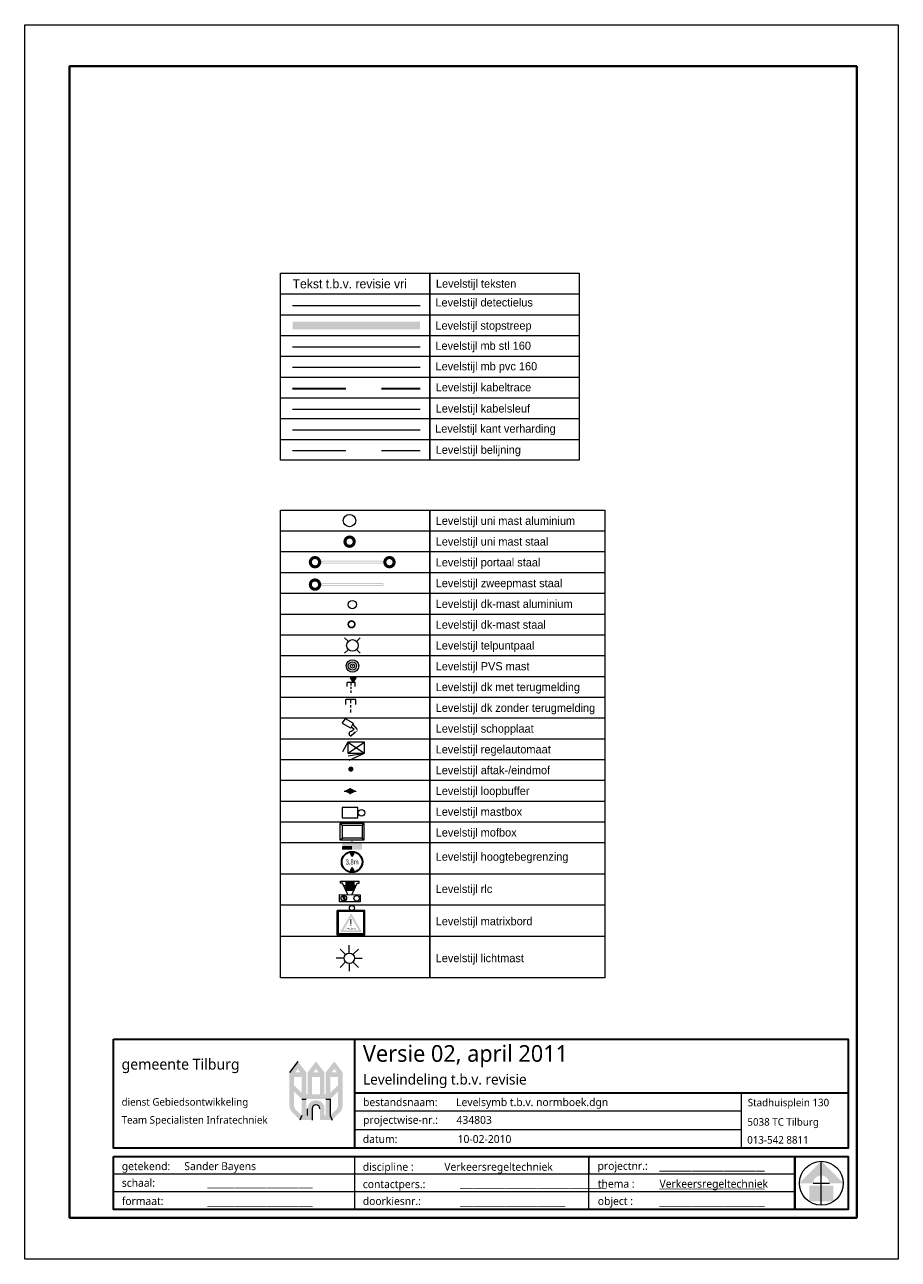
# Model space of a CAD drawing. Header units: metres. Extents: x 133869.4 to 133911.4, y 396603.2 to 396662.6.
import ezdxf
from ezdxf.enums import TextEntityAlignment as Align

# ---------------------------------------------------------------- set-up
doc = ezdxf.new("R2010")
doc.units = ezdxf.units.M
doc.header["$MEASUREMENT"] = 0
doc.linetypes.add('DGN Style 2', pattern=[4.26927, 2.561562, -1.707708])
doc.linetypes.add('DGN Style 7', pattern=[8.538541, 3.842343, -1.707708, 1.280781, -1.707708])
for name, color, linetype, lineweight in [('Ak-nrdp-noordpijl', 7, 'Continuous', 0), ('Ak-rand-kaderrand', 7, 'Continuous', 0), ('Ak-stpl-tekeninghoofd', 7, 'Continuous', 0), ('gg-knt-kant verharding', 7, 'Continuous', 0), ('gt-symb-lichtmast', 7, 'Continuous', 0), ('IT-ANNO-LEGENDAS-VKRI', 7, 'Continuous', 0), ('IT-ANNO-lokatie mast-pvs', 30, 'Continuous', 0), ('IT-ANNO-TEXTEN-VKRI', 7, 'Continuous', 0), ('IT-APPL-ARMATUREN-LAAG-VKRI', 1, 'Continuous', 0), ('IT-APPL-ARMATUREN-SNELHEID-GATSO', 7, 'Continuous', 0), ('IT-APPL-KASTEN-REGELAUTOMAAT-VKRI', 7, 'Continuous', 0), ('IT-APPL-MASTEN-DRUKKNOPMAST-STAAL-VKRI', 1, 'Continuous', 0), ('IT-APPL-TELDETECTIEMASTEN-VKRI', 1, 'Continuous', 0), ('IT-BUIS-MANTELBUIS-160-PVC-VKRI', 253, 'Continuous', 0), ('IT-BUIS-MANTELBUIS-160-STAAL-VKRI', 253, 'Continuous', 0), ('IT-DET-DETECTIE-LUS IN ASFALT-VKRI', 5, 'Continuous', 0), ('IT-KABL-KABLSLEUF-VKRI', 7, 'Continuous', 0), ('IT-KABL-MOFFEN-VKRI', 3, 'Continuous', 0), ('IT-KABL-MOFFEN_LOOPBUFFERS-VKRI', 30, 'Continuous', 0), ('IT-KABL-TRACE-VKRI', 7, 'DGN Style 2', 30), ('IT-MARK-BELIJNINGEN-VKRI', 30, 'DGN Style 2', 0), ('IT-MARK-STOPSTREPEN-VKRI', 30, 'Continuous', 0), ('Level 39', 7, 'Continuous', 0)]:
    doc.layers.add(name, color=color, linetype=linetype, lineweight=lineweight)
doc.styles.add('1.25mm', font='txt', dxfattribs={"height": 0.00125})
doc.styles.add('Lucida Overig', font='txt', dxfattribs={"height": 25})
doc.styles.add('Lucida Subtekst Logo', font='txt', dxfattribs={"height": 0.9})
doc.styles.add('Lucida Subtitel', font='txt', dxfattribs={"height": 2})
doc.styles.add('Lucida Tekst Logo', font='txt', dxfattribs={"height": 1.3})
doc.styles.add('Style-FANCY', font='FANCY.shx')
doc.styles.add('Style-Lucida Til Sans VL', font='txt')

# ---------------------------------------------------------------- blocks, each defined once
blk = doc.blocks.new('IT-VRI-LOOP')
at = {"layer": 'IT-KABL-MOFFEN_LOOPBUFFERS-VKRI', "color": 30}
for p, q in [((-0.293, 0), (0.293, 0)), ((0, 0.146), (0, -0.147))]:
    blk.add_line(p, q, dxfattribs=at)
at = {"layer": 'IT-KABL-MOFFEN_LOOPBUFFERS-VKRI', "color": 30, "extrusion": (0, 0, -1)}
blk.add_solid([(-0.293, 0), (0, -0.147), (0, 0.146), (0.293, 0)], dxfattribs=at)
blk = doc.blocks.new('IT-VRI-MOFBOX01')
at = {"layer": 'IT-KABL-MOFFEN-VKRI', "color": 1, "linetype": 'Continuous', "lineweight": 0}
for p, q in [((-0.64, 0.96), (-0.78, 1.17)), ((0.62, 0.96), (0.78, 1.17)), ((-0.78, -1.17), (-0.64, -0.93)), ((0.78, -1.17), (0.62, -0.93))]:
    blk.add_line(p, q, dxfattribs=at)
at = {"layer": 'IT-KABL-MOFFEN-VKRI', "color": 1, "linetype": 'Continuous', "lineweight": 0, "flags": 128}
for points in [[(-0.78, -1.17), (0.78, -1.17), (0.78, 1.17), (-0.78, 1.17)], [(0.62, -0.93), (-0.64, -0.93), (-0.64, 0.96), (0.62, 0.96)]]:
    blk.add_lwpolyline(points, close=True, dxfattribs=at)
blk = doc.blocks.new('IT-VRI-MOF')
at = {"layer": 'IT-KABL-MOFFEN_LOOPBUFFERS-VKRI'}
h = blk.add_hatch(color=3, dxfattribs=at)
edge = h.paths.add_edge_path()
edge.add_arc((0, 0), 0.125, 90, 450)
blk = doc.blocks.new('IT-VRI-MASTBX')
at = {"layer": 'IT-APPL-ARMATUREN-LAAG-VKRI', "color": 1, "flags": 128}
blk.add_lwpolyline([(-0.51, -1.85), (0.49, -1.85), (0.49, -0.35), (-0.51, -0.35)], close=True, dxfattribs=at)
at = {"layer": 'IT-APPL-ARMATUREN-LAAG-VKRI', "color": 1}
blk.add_circle((0, 0), 0.324, dxfattribs=at)
blk = doc.blocks.new('IT-VRI-MAST-STAAL')
at = {"layer": 'IT-BUIS-MANTELBUIS-160-STAAL-VKRI', "linetype": 'Continuous', "lineweight": 0}
h = blk.add_hatch(color=1, dxfattribs=at)
edge = h.paths.add_edge_path()
edge.add_arc((0, 0), 0.3, 0, 360)
edge = h.paths.add_edge_path(flags=16)
edge.add_arc((0, 0), 0.15, 0, 360)
blk = doc.blocks.new('IT-VRI-PORT-STAAL')
at = {"layer": 'IT-BUIS-MANTELBUIS-160-STAAL-VKRI', "linetype": 'Continuous', "lineweight": 0}
h = blk.add_hatch(color=1, dxfattribs=at)
edge = h.paths.add_edge_path()
edge.add_arc((0, 0), 0.3, 0, 360)
edge = h.paths.add_edge_path(flags=16)
edge.add_arc((0, 0), 0.15, 0, 360)
h = blk.add_hatch(color=1, dxfattribs=at)
h.paths.add_polyline_path([(0.291, -0.075), (0.291, 0.075), (3.291, 0.075), (3.291, -0.075)])
h.paths.add_polyline_path([(0.341, -0.025), (0.341, 0.025), (3.241, 0.025), (3.241, -0.025)], flags=16)
h = blk.add_hatch(color=1, dxfattribs=at)
edge = h.paths.add_edge_path()
edge.add_arc((3.581, 0), 0.3, 180, 540)
edge = h.paths.add_edge_path(flags=16)
edge.add_arc((3.581, 0), 0.15, 180, 540)
blk = doc.blocks.new('IT-VRI-ZMAST-STAAL')
at = {"layer": 'IT-BUIS-MANTELBUIS-160-STAAL-VKRI', "linetype": 'Continuous', "lineweight": 0}
h = blk.add_hatch(color=1, dxfattribs=at)
edge = h.paths.add_edge_path()
edge.add_arc((0, 0), 0.3, 0, 360)
edge = h.paths.add_edge_path(flags=16)
edge.add_arc((0, 0), 0.15, 0, 360)
h = blk.add_hatch(color=1, dxfattribs=at)
h.paths.add_polyline_path([(0.291, -0.075), (0.291, 0.075), (3.291, 0.075), (3.291, -0.075)])
h.paths.add_polyline_path([(0.341, -0.025), (0.341, 0.025), (3.241, 0.025), (3.241, -0.025)], flags=16)
blk = doc.blocks.new('IT-VRI-DK')
at = {"layer": 'IT-APPL-ARMATUREN-LAAG-VKRI', "color": 1, "linetype": 'Continuous', "lineweight": 0}
for p, q in [((-0.304, 0.487), (-0.304, 0.793)), ((0.304, 0.793), (-0.304, 0.793)), ((0, 0.572), (0, 0.793)), ((0.304, 0.489), (0.304, 0.793)), ((0, 0.302), (0, 0.452)), ((0, 0), (0, 0.182))]:
    blk.add_line(p, q, dxfattribs=at)
blk = doc.blocks.new('IT-VRI-DK-SCH')
at = {"layer": 'IT-BUIS-MANTELBUIS-160-STAAL-VKRI', "linetype": 'Continuous', "lineweight": 0}
for points in [[(1.796, 0.213), (1.441, -0.098, 0.207757), (1.482, -0.096), (1.813, 0.194), (1.796, 0.213), (1.829, 0.172)], [(1.796, 0.213), (1.829, 0.172), (2.011, 0.317, 0.361815), (2.021, 0.364), (1.986, 0.429), (2.012, 0.38)]]:
    blk.add_hatch(color=1, dxfattribs=at).paths.add_polyline_path(points)
at = {"layer": 'IT-BUIS-MANTELBUIS-160-STAAL-VKRI', "color": 1, "linetype": 'Continuous', "lineweight": 0}
for p, q in [((0.773, 0.933), (1.046, 1.28)), ((1.341, 0.116), (1.343, 0.044)), ((1.796, 0.213), (1.812, 0.194))]:
    blk.add_line(p, q, dxfattribs=at)
at = {"layer": 'IT-BUIS-MANTELBUIS-160-STAAL-VKRI', "color": 1, "linetype": 'Continuous', "lineweight": 0, "flags": 128}
for points in [[(1.648, 0.945), (1.046, 1.28)], [(0.773, 0.933), (1.437, 0.565)], [(1.488, 0.579), (1.663, 0.894)], [(1.69, 0.48), (1.506, 0.611)], [(1.556, 0.308), (1.689, 0.425)], [(1.63, 0.835), (1.986, 0.429)], [(1.412, -0.073), (1.371, -0.026)]]:
    blk.add_lwpolyline(points, dxfattribs=at)
blk.add_lwpolyline([(1.441, -0.098), (1.796, 0.213), (1.813, 0.194), (1.482, -0.096, -0.207757)], format="xyb", close=True, dxfattribs=at)
at = {"layer": 'IT-BUIS-MANTELBUIS-160-STAAL-VKRI', "color": 1, "linetype": 'Continuous', "lineweight": 0, "extrusion": (0, 0, -1)}
for centre, radius, start, end in [((-1.51, 0.112), 0.169, 0.42938, 84.16675), ((-1.456, 0.048), 0.113, 318.77598, 357.88901), ((-1.63, 0.912), 0.0375, 119.05224, 209.05224), ((-1.664, 0.453), 0.0375, 133.46241, 228.77598), ((-1.467, -0.04), 0.0644, 294.22013, 328.35093)]:
    blk.add_arc(centre, radius, start, end, dxfattribs=at)
at = {"layer": 'IT-BUIS-MANTELBUIS-160-STAAL-VKRI', "color": 1, "linetype": 'Continuous', "lineweight": 0}
for centre, radius, start, end in [((1.455, 0.597), 0.0375, 240.94776, 330.94776), ((1.482, 0.393), 0.113, 275.83325, 311.22402)]:
    blk.add_arc(centre, radius, start, end, dxfattribs=at)
blk = doc.blocks.new('IT-VRI-DKMAST-ALU')
at = {"layer": 'IT-BUIS-MANTELBUIS-160-STAAL-VKRI', "color": 1, "linetype": 'Continuous', "lineweight": 0}
blk.add_circle((0.008, -0.003), 0.2, dxfattribs=at)
blk = doc.blocks.new('IT-VRI-DKMAST-STAAL')
at = {"layer": 'IT-APPL-MASTEN-DRUKKNOPMAST-STAAL-VKRI', "linetype": 'Continuous', "lineweight": 0}
h = blk.add_hatch(color=1, dxfattribs=at)
edge = h.paths.add_edge_path()
edge.add_arc((0, 0), 0.2, 180, 540)
edge = h.paths.add_edge_path(flags=16)
edge.add_arc((0, 0), 0.12, 180, 540)
blk = doc.blocks.new('IT-VRI-DKT')
at = {"layer": 'IT-APPL-ARMATUREN-LAAG-VKRI', "color": 1, "linetype": 'Continuous', "lineweight": 0}
for p, q in [((0.297, 0.887), (-0.063, 0.887)), ((-0.247, 0.372), (-0.247, 0.618)), ((0.239, 0.617), (-0.247, 0.618)), ((-0.005, 0.44), (-0.005, 0.617)), ((-0.004, 0.224), (-0.004, 0.344)), ((-0.004, -0.017), (-0.004, 0.128)), ((0.239, 0.374), (0.239, 0.617))]:
    blk.add_line(p, q, dxfattribs=at)
at = {"layer": 'IT-APPL-ARMATUREN-LAAG-VKRI', "color": 1, "linetype": 'Continuous', "lineweight": 0, "flags": 128}
blk.add_lwpolyline([(-0.063, 0.887), (0.117, 0.617), (0.297, 0.887)], dxfattribs=at)
at = {"layer": 'IT-APPL-ARMATUREN-LAAG-VKRI', "color": 1, "linetype": 'DGN Style 7', "lineweight": 30, "extrusion": (0, 0, -1)}
blk.add_solid([(-0.297, 0.887), (0.063, 0.887), (-0.117, 0.617)], dxfattribs=at)
blk = doc.blocks.new('meetpaal')
at = {"layer": 'IT-APPL-TELDETECTIEMASTEN-VKRI', "linetype": 'Continuous', "lineweight": 0}
for p, q in [((-0.198, 0.199), (-0.375, 0.376)), ((0.199, 0.199), (0.375, 0.376)), ((-0.198, -0.199), (-0.375, -0.374)), ((0.199, -0.199), (0.375, -0.374))]:
    blk.add_line(p, q, dxfattribs=at)
blk.add_circle((0, 0), 0.281, dxfattribs=at)
blk = doc.blocks.new('IT-GATSO-SNELHEID LUS')
at = {"layer": 'IT-APPL-ARMATUREN-SNELHEID-GATSO', "linetype": 'Continuous', "lineweight": 0}
h = blk.add_hatch(color=1, dxfattribs=at)
edge = h.paths.add_edge_path()
edge.add_arc((-0.54, -0.64), 0.0328, 204.4687, 564.4687)
at = {"layer": 'IT-APPL-ARMATUREN-SNELHEID-GATSO', "color": 1, "linetype": 'Continuous', "lineweight": 0}
for p, q in [((-1.99, -0.89), (-1.99, 0.89)), ((-0.7, 0.2), (-1.8, 0.7)), ((-1.57, -0.6), (-1.57, 0.6)), ((-0.7, -0.2), (-1.8, -0.7))]:
    blk.add_line(p, q, dxfattribs=at)
at = {"layer": 'IT-APPL-ARMATUREN-SNELHEID-GATSO', "color": 1, "linetype": 'Continuous', "lineweight": 0, "flags": 128}
for points in [[(-1.8, 0.7), (-1.8, 0.89), (-1.99, 0.89)], [(-1.8, -0.7), (-1.8, -0.89), (-1.99, -0.89)]]:
    blk.add_lwpolyline(points, dxfattribs=at)
blk.add_lwpolyline([(0, -1), (-0.7, -1), (-0.7, 1), (0, 1)], close=True, dxfattribs=at)
blk.add_lwpolyline([(-0.19, -0.53), (-0.51, -0.68), (-0.51, -0.68, -0.416689), (-0.58, -0.66), (-0.58, -0.66), (-0.58, -0.65), (-0.58, -0.65, -0.419982), (-0.56, -0.59), (-0.56, -0.59), (-0.23, -0.44), (-0.23, -0.44, -0.404744), (-0.16, -0.46), (-0.16, -0.46), (-0.16, -0.47), (-0.16, -0.47, -0.413968), (-0.19, -0.53)], format="xyb", dxfattribs=at)
at = {"layer": 'IT-APPL-ARMATUREN-SNELHEID-GATSO', "color": 1, "linetype": 'Continuous', "lineweight": 0}
for centre in [(-0.36, 0.66), (-0.36, -0.57)]:
    blk.add_circle(centre, 0.267, dxfattribs=at)
at = {"layer": 'IT-APPL-ARMATUREN-SNELHEID-GATSO', "color": 1, "linetype": 'Continuous', "lineweight": 0, "extrusion": (0, 0, -1)}
blk.add_solid([(1.99, 0.45), (1.06, 0.45), (1.99, -0.45), (1.06, -0.45)], dxfattribs=at)
blk = doc.blocks.new('IT-VRI-MAST-ALU')
at = {"layer": 'IT-APPL-ARMATUREN-LAAG-VKRI', "color": 1, "linetype": 'Continuous', "lineweight": 0}
blk.add_circle((-0.003, -0.002), 0.3, dxfattribs=at)
blk = doc.blocks.new('POST')
at = {"layer": 'IT-ANNO-lokatie mast-pvs'}
for radius in [0.3, 0.2, 0.1]:
    blk.add_circle((0, 0), radius, dxfattribs=at)
blk.add_point((0, 0), dxfattribs=at)
blk = doc.blocks.new('MATRX1')
at = {"layer": 'Level 39', "color": 1, "linetype": 'Continuous', "lineweight": 0}
blk.add_line((0.1, -0.03), (0, 0), dxfattribs=at)
at = {"layer": 'Level 39', "color": 1, "linetype": 'Continuous', "lineweight": 0, "extrusion": (0, 0, -1)}
for points in [[(-0.38, 0.93), (-1.05, 0.73), (0.19, -0.99), (-0.48, -1.19)], [(-0.43, -0.13), (-0.77, -0.23), (-0.15, -1.09), (-0.48, -1.19)]]:
    blk.add_solid(points, dxfattribs=at)
blk = doc.blocks.new('IT-VRI-MATRXH')
at = {"layer": 'Level 39', "color": 1, "linetype": 'Continuous', "lineweight": 0, "flags": 128}
for points in [[(-0.149, -0.896), (0.001, -1.121), (0.151, -0.896), (-0.149, -0.896)], [(0.151, -2.165), (0.001, -1.94), (-0.149, -2.165), (0.151, -2.165)]]:
    blk.add_lwpolyline(points, dxfattribs=at)
at = {"layer": 'Level 39', "color": 1, "linetype": 'Continuous', "lineweight": 30}
blk.add_circle((0.001, -1.53), 0.775, dxfattribs=at)
at = {"layer": 'Level 39', "color": 1, "linetype": 'Continuous', "lineweight": 0, "extrusion": (0, 0, -1)}
blk.add_solid([(-0.151, -0.896), (-0.001, -1.121), (0.149, -0.896)], dxfattribs=at)
at = {"layer": 'Level 39', "color": 1, "linetype": 'Continuous', "lineweight": 0}
blk.add_solid([(0.151, -2.165), (0.001, -1.94), (-0.149, -2.165)], dxfattribs=at)
at = {"layer": 'Level 39', "color": 1, "linetype": 'Continuous', "lineweight": 0, "xscale": 0.7500029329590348, "yscale": 0.7500029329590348, "zscale": 0.7500029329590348, "rotation": 286.5950132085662}
blk.add_blockref('MATRX1', (0.001, 0.001), dxfattribs=at)
at = {"layer": 'IT-ANNO-LEGENDAS-VKRI', "color": 7, "linetype": 'Continuous', "lineweight": 0, "style": 'Style-FANCY', "width": 0.7}
blk.add_attdef('IT-VRI-MATRXH_4703', text='', height=0.375, dxfattribs=at).set_placement((0.004, -1.53), align=Align.MIDDLE_CENTER)
blk = doc.blocks.new('gg0-LP')
at = {"layer": 'gt-symb-lichtmast', "color": 7, "linetype": 'Continuous', "lineweight": 0}
for p, q in [((-0.005, 0.246), (-0.005, 0.621)), ((-0.182, 0.173), (-0.447, 0.438)), ((0.172, 0.173), (0.437, 0.438)), ((-0.255, -0.004), (-0.63, -0.004)), ((-0.182, -0.181), (-0.447, -0.446)), ((-0.005, -0.254), (-0.005, -0.629)), ((0.437, -0.446), (0.172, -0.181)), ((0.245, -0.004), (0.62, -0.004))]:
    blk.add_line(p, q, dxfattribs=at)
blk.add_circle((-0.005, -0.004), 0.25, dxfattribs=at)
blk = doc.blocks.new('ak1-kaderrand A4 s')
at = {"layer": 'Ak-rand-kaderrand', "flags": 128}
blk.add_lwpolyline([(0, 0.297), (0, 0), (-0.21, 0), (-0.21, 0.297)], close=True, dxfattribs=at)
at = {"layer": 'Ak-rand-kaderrand', "lineweight": 40, "flags": 128}
blk.add_lwpolyline([(-0.01, 0.287), (-0.19922, 0.287), (-0.19922, 0.01), (-0.01, 0.01)], close=True, dxfattribs=at)
blk = doc.blocks.new('ak1-stempel tilburg1')
at = {"layer": 'Ak-stpl-tekeninghoofd', "linetype": 'Continuous', "lineweight": 0}
for points in [[(-0.14638, 0.04496), (-0.14435, 0.04762), (-0.14232, 0.04496), (-0.1437, 0.04496), (-0.14435, 0.04582), (-0.14501, 0.04496)], [(-0.14201, 0.04496), (-0.13998, 0.04762), (-0.13794, 0.04496), (-0.13932, 0.04496), (-0.13998, 0.04582), (-0.14063, 0.04496)], [(-0.13763, 0.04496), (-0.1356, 0.04762), (-0.13357, 0.04496), (-0.13495, 0.04496), (-0.1356, 0.04582), (-0.13626, 0.04496)], [(-0.14341, 0.04008), (-0.14232, 0.03965), (-0.14232, 0.04496), (-0.1437, 0.04496), (-0.14501, 0.04496), (-0.14638, 0.04496), (-0.14638, 0.0371, 0.198991), (-0.14562, 0.03526), (-0.14387, 0.0335), (-0.14341, 0.0346), (-0.14485, 0.03603, -0.19853), (-0.14529, 0.0371), (-0.14529, 0.04038), (-0.14529, 0.0419), (-0.14529, 0.04387), (-0.14341, 0.04387)], [(-0.14201, 0.03965), (-0.14201, 0.04496), (-0.14063, 0.04496), (-0.13932, 0.04496), (-0.13794, 0.04496), (-0.13794, 0.03965), (-0.13904, 0.03965), (-0.13904, 0.04387), (-0.14091, 0.04387), (-0.14091, 0.03965)], [(-0.13763, 0.03965), (-0.13654, 0.04008), (-0.13654, 0.04387), (-0.13466, 0.04387), (-0.13466, 0.0419), (-0.13466, 0.04038), (-0.13466, 0.0371, -0.198912), (-0.1351, 0.03603), (-0.13654, 0.0346), (-0.13608, 0.0335), (-0.13433, 0.03526, 0.198646), (-0.13357, 0.0371), (-0.13357, 0.04496), (-0.13495, 0.04496), (-0.13626, 0.04496), (-0.13763, 0.04496)], [(-0.14341, 0.03856), (-0.14529, 0.04038), (-0.14529, 0.0419), (-0.14341, 0.04008), (-0.14232, 0.03965), (-0.14201, 0.03965), (-0.14091, 0.03965), (-0.13904, 0.03965), (-0.13794, 0.03965), (-0.13763, 0.03965), (-0.13654, 0.04008), (-0.13466, 0.0419), (-0.13466, 0.04038), (-0.13654, 0.03856), (-0.13763, 0.03856), (-0.14232, 0.03856)], [(-0.13763, 0.0346), (-0.13794, 0.0346), (-0.13794, 0.03621), (-0.13794, 0.03622, 1), (-0.14201, 0.03622), (-0.14201, 0.03621), (-0.14201, 0.0346), (-0.14232, 0.0346), (-0.14232, 0.03856), (-0.14341, 0.03856), (-0.14341, 0.0346), (-0.14387, 0.0335), (-0.14091, 0.0335), (-0.14091, 0.03621), (-0.14091, 0.03622, -1), (-0.13904, 0.03622), (-0.13904, 0.03621), (-0.13904, 0.0335), (-0.13608, 0.0335), (-0.13654, 0.0346), (-0.13654, 0.03856), (-0.13763, 0.03856)]]:
    blk.add_hatch(color=7, dxfattribs=at).paths.add_polyline_path(points)
at = {"layer": 'Ak-stpl-tekeninghoofd', "color": 7, "linetype": 'Continuous', "lineweight": 30}
for p, q in [((-0.1307, 0.05298), (-0.1307, 0.02672)), ((-0.01209, 0.04), (-0.13068, 0.04))]:
    blk.add_line(p, q, dxfattribs=at)
at = {"layer": 'Ak-stpl-tekeninghoofd', "color": 7, "linetype": 'Continuous', "lineweight": 0}
for p, q in [((-0.14435, 0.04762), (-0.14638, 0.04496)), ((-0.0377, 0.02672), (-0.0377, 0.04)), ((-0.14341, 0.03856), (-0.14232, 0.03856)), ((-0.14201, 0.0346), (-0.14201, 0.03621)), ((-0.14091, 0.03621), (-0.14091, 0.0335)), ((-0.13763, 0.03856), (-0.13654, 0.03856)), ((-0.13654, 0.03856), (-0.13654, 0.0346)), ((-0.14341, 0.0346), (-0.14387, 0.0335)), ((-0.13654, 0.0346), (-0.13608, 0.0335)), ((-0.0377, 0.0356), (-0.13068, 0.0356)), ((-0.0377, 0.03116), (-0.13068, 0.03116))]:
    blk.add_line(p, q, dxfattribs=at)
at = {"layer": 'Ak-stpl-tekeninghoofd', "color": 7, "linetype": 'Continuous', "lineweight": 30, "flags": 128}
blk.add_lwpolyline([(-0.18866, 0.05298), (-0.01209, 0.05298), (-0.01209, 0.02672), (-0.18866, 0.02672)], close=True, dxfattribs=at)
at = {"layer": 'Ak-stpl-tekeninghoofd', "color": 7, "linetype": 'Continuous', "lineweight": 0}
blk.add_arc((-0.13998, 0.03622), 0.000938, 0, 180, dxfattribs=at)
for s, height, style, p in [('gemeente Tilburg', 0.0026, 'Lucida Tekst Logo', (-0.18671, 0.04824)), ('bestandsnaam:', 0.0019, 'Lucida Overig', (-0.12866, 0.03876)), ('Stadhuisplein 130', 0.0018, 'Lucida Subtekst Logo', (-0.03619, 0.03862)), ('projectwise-nr.:', 0.0019, 'Lucida Overig', (-0.12866, 0.03449)), ('5038 TC Tilburg', 0.0018, 'Lucida Subtekst Logo', (-0.03627, 0.03395)), ('datum:', 0.0019, 'Lucida Overig', (-0.12872, 0.02988)), ('013-542 8811', 0.0018, 'Lucida Subtekst Logo', (-0.03632, 0.02964))]:
    blk.add_text(s, height=height, dxfattribs=dict(at, style=style)).set_placement(p, align=Align.TOP_LEFT)
for tag, height, style, p in [('straatnamen', 0.004, 'Lucida Subtitel', (-0.12866, 0.05126)), ('ak1-stempel tilburg1_4989', 0.004, 'Lucida Subtitel', (-0.1287, 0.05152)), ('omschrijving1', 0.0025, 'Style-Lucida Til Sans VL', (-0.12866, 0.04454)), ('filename', 0.0019, 'Style-Lucida Til Sans VL', (-0.10629, 0.03876)), ('pwise_nummer', 0.0019, 'Style-Lucida Til Sans VL', (-0.1062, 0.03449)), ('aanmaakdatum', 0.0019, 'Style-Lucida Til Sans VL', (-0.10593, 0.02988))]:
    blk.add_attdef(tag, text='', height=height, dxfattribs=dict(at, style=style)).set_placement(p, align=Align.TOP_LEFT)
blk = doc.blocks.new('ak1-onderhoek-Infratechniek')
at = {"layer": 'Ak-stpl-tekeninghoofd', "color": 7, "linetype": 'Continuous', "lineweight": 0}
for p, q in [((-0.13068, 0.01195), (-0.13068, 0.02474)), ((-0.07441, 0.01195), (-0.07441, 0.02474)), ((-0.07441, 0.02474), (-0.07441, 0.02048)), ((-0.02487, 0.02048), (-0.18866, 0.02048)), ((-0.02487, 0.01622), (-0.18866, 0.01622))]:
    blk.add_line(p, q, dxfattribs=at)
at = {"layer": 'Ak-stpl-tekeninghoofd', "color": 7, "linetype": 'Continuous', "lineweight": 30, "flags": 128}
for points in [[(-0.18866, 0.02474), (-0.02487, 0.02474), (-0.02487, 0.01195), (-0.18866, 0.01195)], [(-0.02487, 0.02474), (-0.01208, 0.02474), (-0.01208, 0.01195), (-0.02487, 0.01195)]]:
    blk.add_lwpolyline(points, close=True, dxfattribs=at)
at = {"layer": 'Ak-stpl-tekeninghoofd', "color": 7, "linetype": 'Continuous', "lineweight": 0}
for s, height, style, p in [('dienst Gebiedsontwikkeling', 0.0018, 'Lucida Subtekst Logo', (-0.18671, 0.03876)), ('Team Specialisten Infratechniek', 0.0018, 'Lucida Subtekst Logo', (-0.18671, 0.03444)), ('getekend:', 0.0019, 'Lucida Overig', (-0.18666, 0.02336)), ('discipline :', 0.0019, 'Lucida Overig', (-0.12872, 0.0232)), ('projectnr.:', 0.0019, 'Lucida Overig', (-0.07228, 0.02343)), ('schaal:', 0.0019, 'Lucida Overig', (-0.18666, 0.01935)), ('contactpers.:', 0.0019, 'Lucida Overig', (-0.12872, 0.01903)), ('thema :', 0.0019, 'Lucida Overig', (-0.07223, 0.01913)), ('formaat:', 0.0019, 'Lucida Overig', (-0.18666, 0.01497)), ('doorkiesnr.:', 0.0019, 'Lucida Overig', (-0.12872, 0.01497)), ('object :', 0.0019, 'Lucida Overig', (-0.07223, 0.01497))]:
    blk.add_text(s, height=height, dxfattribs=dict(at, style=style)).set_placement(p, align=Align.TOP_LEFT)
for tag, style, p in [('caduser', 'Style-Lucida Til Sans VL', (-0.17163, 0.02336)), ('discipline', 'Style-Lucida Til Sans VL', (-0.10913, 0.0232)), ('ak1-onderhoek-Infratechnie_5009', 'Lucida Overig', (-0.0574, 0.02343)), ('projectnummer', 'Style-Lucida Til Sans VL', (-0.0574, 0.02343)), ('schaal', 'Style-Lucida Til Sans VL', (-0.17163, 0.01935)), ('ak1-onderhoek-Infratechnie_5010', 'Lucida Overig', (-0.16608, 0.01935)), ('contactpersoon_int', 'Style-Lucida Til Sans VL', (-0.10913, 0.01903)), ('ak1-onderhoek-Infratechnie_5004', 'Lucida Overig', (-0.10533, 0.01919)), ('thema', 'Style-Lucida Til Sans VL', (-0.0574, 0.01913)), ('ak1-onderhoek-Infratechnie_5008', 'Lucida Overig', (-0.0574, 0.01913)), ('formaat', 'Style-Lucida Til Sans VL', (-0.17163, 0.01497)), ('ak1-onderhoek-Infratechnie_5011', 'Lucida Overig', (-0.16608, 0.01497)), ('z_extra03', 'Style-Lucida Til Sans VL', (-0.10913, 0.01497)), ('ak1-onderhoek-Infratechnie_5007', 'Lucida Overig', (-0.10533, 0.01497)), ('vrinummer', 'Style-Lucida Til Sans VL', (-0.0574, 0.01497)), ('ak1-onderhoek-Infratechnie_5013', 'Lucida Overig', (-0.0574, 0.01497))]:
    blk.add_attdef(tag, text='', height=0.0019, dxfattribs=dict(at, style=style)).set_placement(p, align=Align.TOP_LEFT)
blk = doc.blocks.new('ak1-noordpijl01')
at = {"layer": 'Ak-nrdp-noordpijl', "linetype": 'Continuous', "lineweight": 0}
h = blk.add_hatch(color=7, dxfattribs=at)
edge = h.paths.add_edge_path()
edge.add_line((-0.00527, 0), (0, 0.00527))
edge.add_line((0, 0.00527), (0.00527, 0))
edge.add_line((0.00527, 0), (0.00194, 0))
edge.add_ellipse((-0.00002, -0.00016), major_axis=(0, 0.00203), ratio=0.966845, start_angle=274.4611, end_angle=445.5389)
edge.add_line((-0.00197, 0), (-0.00527, 0))
h = blk.add_hatch(color=7, dxfattribs=at)
edge = h.paths.add_edge_path()
edge.add_ellipse((-0.00002, -0.00016), major_axis=(0, 0.00203), ratio=0.966845, start_angle=102.2428, end_angle=180.4912, ccw=False)
edge.add_line((-0.00193, -0.00059), (-0.00292, -0.00059))
edge.add_line((-0.00292, -0.00059), (-0.00292, -0.00439))
edge.add_line((-0.00292, -0.00439), (0.00292, -0.00439))
edge.add_line((0.00292, -0.00439), (0.00292, -0.00059))
edge.add_line((0.00292, -0.00059), (0.00193, -0.00059))
edge.add_ellipse((0.00002, -0.00016), major_axis=(0, -0.00203), ratio=0.966845, start_angle=-0.4912, end_angle=77.7572, ccw=False)
at = {"layer": 'Ak-nrdp-noordpijl', "color": 7, "linetype": 'Continuous', "lineweight": 0}
for p, q in [((0, -0.00527), (0, 0.00527)), ((-0.00197, 0), (0.00194, 0))]:
    blk.add_line(p, q, dxfattribs=at)
blk.add_circle((0, 0), 0.00527, dxfattribs=at)

msp = doc.modelspace()

# ---------------------------------------------------------------- hatches: boundary and pattern name
at = {"layer": 'IT-APPL-ARMATUREN-LAAG-VKRI'}
for points in [[(133885.712, 396618.782), (133885.712, 396619.911), (133884.442, 396619.911), (133884.498, 396619.968), (133885.769, 396619.968), (133885.769, 396618.838)], [(133885.632, 396618.917), (133884.578, 396618.92), (133884.737, 396619.012), (133885.473, 396619.009), (133885.552, 396618.963)]]:
    msp.add_hatch(color=256, dxfattribs=at).paths.add_polyline_path(points)

# ---------------------------------------------------------------- linework, layer by layer
at = {"layer": 'gg-knt-kant verharding'}
msp.add_line((133882.294, 396643.088), (133888.424, 396643.088), dxfattribs=at)
at = {"layer": 'IT-ANNO-LEGENDAS-VKRI'}
for p, q in [((133881.713, 396649.628), (133888.889, 396649.628)), ((133888.889, 396649.628), (133896.065, 396649.628)), ((133881.713, 396648.628), (133888.889, 396648.628)), ((133888.889, 396648.628), (133896.065, 396648.628)), ((133881.713, 396647.628), (133888.889, 396647.628)), ((133888.889, 396647.628), (133896.065, 396647.628)), ((133881.713, 396646.628), (133888.889, 396646.628)), ((133888.889, 396646.628), (133896.065, 396646.628)), ((133881.713, 396645.628), (133888.889, 396645.628)), ((133888.889, 396645.628), (133896.065, 396645.628)), ((133881.713, 396644.628), (133888.889, 396644.628)), ((133888.889, 396644.628), (133896.065, 396644.628)), ((133881.713, 396643.628), (133888.889, 396643.628)), ((133888.889, 396643.628), (133896.065, 396643.628)), ((133881.713, 396642.628), (133888.889, 396642.628)), ((133888.889, 396642.628), (133896.065, 396642.628)), ((133881.713, 396638.226), (133888.889, 396638.226)), ((133888.889, 396638.226), (133897.301, 396638.226)), ((133881.713, 396637.226), (133888.889, 396637.226)), ((133888.889, 396637.226), (133897.301, 396637.226)), ((133881.713, 396636.226), (133888.889, 396636.226)), ((133888.889, 396636.226), (133897.301, 396636.226)), ((133881.713, 396635.226), (133888.889, 396635.226)), ((133888.889, 396635.226), (133897.301, 396635.226)), ((133881.713, 396634.226), (133888.889, 396634.226)), ((133888.889, 396634.226), (133897.301, 396634.226)), ((133881.713, 396633.226), (133888.889, 396633.226)), ((133888.889, 396633.226), (133897.301, 396633.226)), ((133881.713, 396632.226), (133888.889, 396632.226)), ((133888.889, 396632.226), (133897.301, 396632.226)), ((133881.713, 396631.226), (133888.889, 396631.226)), ((133888.889, 396631.226), (133897.301, 396631.226)), ((133881.713, 396630.226), (133888.889, 396630.226)), ((133888.889, 396630.226), (133897.301, 396630.226)), ((133881.713, 396629.226), (133888.889, 396629.226)), ((133888.889, 396629.226), (133897.301, 396629.226)), ((133881.713, 396628.226), (133888.889, 396628.226)), ((133888.889, 396628.226), (133897.301, 396628.226)), ((133881.713, 396627.226), (133888.889, 396627.226)), ((133888.889, 396627.226), (133897.301, 396627.226)), ((133881.713, 396626.226), (133888.889, 396626.226)), ((133888.889, 396626.226), (133897.301, 396626.226)), ((133881.713, 396625.226), (133888.889, 396625.226)), ((133888.889, 396625.226), (133897.301, 396625.226)), ((133881.713, 396624.226), (133888.889, 396624.226)), ((133888.889, 396624.226), (133897.301, 396624.226)), ((133881.713, 396623.226), (133888.889, 396623.226)), ((133888.889, 396623.226), (133897.301, 396623.226)), ((133881.713, 396621.726), (133888.889, 396621.726)), ((133888.889, 396621.726), (133897.301, 396621.726)), ((133881.713, 396620.226), (133888.889, 396620.226)), ((133888.889, 396620.226), (133897.301, 396620.226)), ((133881.713, 396618.726), (133888.889, 396618.726)), ((133888.889, 396618.726), (133897.301, 396618.726))]:
    msp.add_line(p, q, dxfattribs=at)
at = {"layer": 'IT-ANNO-LEGENDAS-VKRI', "flags": 128}
for points in [[(133881.713, 396650.628), (133888.889, 396650.628), (133888.889, 396641.628), (133881.713, 396641.628)], [(133888.889, 396650.628), (133896.065, 396650.628), (133896.065, 396641.628), (133888.889, 396641.628)], [(133881.713, 396639.226), (133888.889, 396639.226), (133888.889, 396616.726), (133881.713, 396616.726)], [(133888.889, 396639.226), (133897.301, 396639.226), (133897.301, 396616.726), (133888.889, 396616.726)]]:
    msp.add_lwpolyline(points, close=True, dxfattribs=at)
at = {"layer": 'IT-APPL-ARMATUREN-LAAG-VKRI'}
for p, q in [((133885.769, 396619.968), (133884.442, 396619.968)), ((133884.442, 396618.782), (133884.442, 396619.968)), ((133885.712, 396619.911), (133884.442, 396619.911)), ((133884.498, 396618.838), (133884.498, 396619.968)), ((133885.712, 396618.782), (133885.712, 396619.911)), ((133885.769, 396618.782), (133885.769, 396619.968)), ((133885.769, 396618.782), (133884.442, 396618.782)), ((133885.769, 396618.838), (133884.498, 396618.838))]:
    msp.add_line(p, q, dxfattribs=at)
at = {"layer": 'IT-APPL-ARMATUREN-LAAG-VKRI', "extrusion": (0, 0, -1)}
for points in [[(-133884.498, 396618.838), (-133884.442, 396618.782), (-133884.498, 396619.968), (-133884.442, 396619.968)], [(-133885.106, 396619.647), (-133884.737, 396619.012), (-133885.107, 396619.831), (-133884.578, 396618.92)], [(-133885.769, 396618.838), (-133884.498, 396618.838), (-133885.769, 396618.782), (-133884.442, 396618.782)]]:
    msp.add_solid(points, dxfattribs=at)
at = {"layer": 'IT-APPL-ARMATUREN-LAAG-VKRI'}
msp.add_solid([(133885.473, 396619.009), (133885.632, 396618.917), (133885.106, 396619.647), (133885.107, 396619.831)], dxfattribs=at)
at = {"layer": 'IT-APPL-KASTEN-REGELAUTOMAAT-VKRI', "color": 1}
for p, q in [((133884.949, 396628.063), (133884.699, 396627.587)), ((133885.755, 396628.063), (133884.949, 396628.063)), ((133884.949, 396628.063), (133884.949, 396627.525)), ((133884.949, 396627.525), (133885.755, 396628.063)), ((133884.949, 396628.063), (133885.755, 396627.525)), ((133885.755, 396627.525), (133885.755, 396628.063)), ((133884.949, 396627.525), (133885.755, 396627.525)), ((133884.96, 396627.398), (133885.755, 396627.525)), ((133885.017, 396627.201), (133885.755, 396627.525))]:
    msp.add_line(p, q, dxfattribs=at)
at = {"layer": 'IT-BUIS-MANTELBUIS-160-PVC-VKRI', "linetype": 'Continuous'}
msp.add_line((133882.294, 396646.109), (133888.424, 396646.109), dxfattribs=at)
at = {"layer": 'IT-BUIS-MANTELBUIS-160-STAAL-VKRI', "linetype": 'Continuous'}
msp.add_line((133882.294, 396647.074), (133888.424, 396647.074), dxfattribs=at)
at = {"layer": 'IT-DET-DETECTIE-LUS IN ASFALT-VKRI'}
msp.add_line((133882.294, 396649.075), (133888.424, 396649.075), dxfattribs=at)
at = {"layer": 'IT-KABL-KABLSLEUF-VKRI', "linetype": 'Continuous'}
msp.add_line((133882.294, 396644.089), (133888.424, 396644.089), dxfattribs=at)
at = {"layer": 'IT-KABL-TRACE-VKRI'}
msp.add_line((133882.294, 396645.074), (133888.424, 396645.074), dxfattribs=at)
at = {"layer": 'IT-MARK-BELIJNINGEN-VKRI'}
msp.add_line((133882.294, 396642.086), (133888.424, 396642.086), dxfattribs=at)
at = {"layer": 'IT-MARK-STOPSTREPEN-VKRI', "extrusion": (0, 0, -1)}
msp.add_solid([(-133882.294, 396648.291), (-133888.424, 396648.291), (-133882.294, 396647.926), (-133888.424, 396647.926)], dxfattribs=at)

# ---------------------------------------------------------------- block references
at = {"layer": 'Ak-nrdp-noordpijl', "color": 7, "linetype": 'Continuous', "lineweight": 0, "xscale": 200, "yscale": 200, "zscale": 200}
msp.add_blockref('ak1-noordpijl01', (133907.714, 396606.84), dxfattribs=at)
at = {"layer": 'Ak-rand-kaderrand', "xscale": 200, "yscale": 200, "zscale": 200}
msp.add_blockref('ak1-kaderrand A4 s', (133911.415, 396603.179), dxfattribs=at)
at = {"layer": 'Ak-stpl-tekeninghoofd', "color": 7, "linetype": 'Continuous', "lineweight": 30, "xscale": 200, "yscale": 200, "zscale": 200}
msp.add_blockref('ak1-stempel tilburg1', (133911.415, 396603.179), dxfattribs=at).add_auto_attribs({'ak1-stempel tilburg1_4989': 'Versie 02, april 2011                              ', 'aanmaakdatum': '10-02-2010', 'filename': 'Levelsymb t.b.v. normboek.dgn', 'omschrijving1': 'Levelindeling t.b.v. revisie', 'pwise_nummer': '434803'})
at = {"layer": 'Ak-stpl-tekeninghoofd', "color": 7, "linetype": 'Continuous', "lineweight": 0, "xscale": 200, "yscale": 200, "zscale": 200}
msp.add_blockref('ak1-onderhoek-Infratechniek', (133911.415, 396603.179), dxfattribs=at).add_auto_attribs({'ak1-onderhoek-Infratechnie_5004': '________________________________', 'ak1-onderhoek-Infratechnie_5007': '_______________________', 'ak1-onderhoek-Infratechnie_5008': '_______________________', 'ak1-onderhoek-Infratechnie_5009': '_______________________', 'ak1-onderhoek-Infratechnie_5010': '_______________________', 'ak1-onderhoek-Infratechnie_5011': '_______________________', 'ak1-onderhoek-Infratechnie_5013': '_______________________', 'caduser': 'Sander Bayens', 'discipline': 'Verkeersregeltechniek', 'thema': 'Verkeersregeltechniek'})
at = {"layer": 'gt-symb-lichtmast', "color": 7, "linetype": 'Continuous', "lineweight": 0}
msp.add_blockref('gg0-LP', (133885.026, 396617.667), dxfattribs=at)
at = {"layer": 'IT-ANNO-lokatie mast-pvs', "xscale": 0.9999996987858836, "yscale": 0.9999996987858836, "zscale": 0.9999996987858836, "rotation": 72.58025719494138}
msp.add_blockref('POST', (133885.173, 396631.726), dxfattribs=at)
at = {"layer": 'IT-APPL-ARMATUREN-LAAG-VKRI', "color": 1, "linetype": 'Continuous', "lineweight": 0}
msp.add_blockref('IT-VRI-MAST-ALU', (133885.035, 396638.723), dxfattribs=at)
at = {"layer": 'IT-APPL-ARMATUREN-LAAG-VKRI', "color": 1, "linetype": 'DGN Style 7', "lineweight": 30, "xscale": 0.8, "yscale": 0.8, "zscale": 0.8}
msp.add_blockref('IT-VRI-DKT', (133885.112, 396630.442), dxfattribs=at)
at = {"layer": 'IT-APPL-ARMATUREN-LAAG-VKRI', "color": 1, "linetype": 'Continuous', "lineweight": 0, "xscale": 0.8, "yscale": 0.8, "zscale": 0.8}
msp.add_blockref('IT-VRI-DK', (133885.089, 396629.483), dxfattribs=at)
at = {"layer": 'IT-APPL-ARMATUREN-LAAG-VKRI', "color": 1, "xscale": 0.5, "yscale": 0.5, "zscale": 0.5, "rotation": 270}
msp.add_blockref('IT-VRI-MASTBX', (133885.606, 396624.662), dxfattribs=at)
at = {"layer": 'IT-APPL-ARMATUREN-LAAG-VKRI', "color": 1, "linetype": 'Continuous', "lineweight": 0, "xscale": 0.4, "yscale": 0.3999999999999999, "zscale": 0.4, "rotation": 320.2984738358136}
msp.add_blockref('IT-VRI-MAST-ALU', (133885.147, 396620.081), dxfattribs=at)
at = {"layer": 'IT-APPL-ARMATUREN-SNELHEID-GATSO', "color": 1, "linetype": 'Continuous', "lineweight": 0, "xscale": 0.5, "yscale": 0.5, "zscale": 0.5, "rotation": 269.6962618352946}
msp.add_blockref('IT-GATSO-SNELHEID LUS', (133885.044, 396620.373), dxfattribs=at)
at = {"layer": 'IT-APPL-MASTEN-DRUKKNOPMAST-STAAL-VKRI', "color": 1, "linetype": 'Continuous', "lineweight": 0}
msp.add_blockref('IT-VRI-DKMAST-STAAL', (133885.127, 396633.73), dxfattribs=at)
at = {"layer": 'IT-APPL-TELDETECTIEMASTEN-VKRI', "linetype": 'Continuous', "lineweight": 0, "rotation": 90}
msp.add_blockref('meetpaal', (133885.173, 396632.712), dxfattribs=at)
at = {"layer": 'IT-BUIS-MANTELBUIS-160-STAAL-VKRI', "color": 1, "linetype": 'Continuous', "lineweight": 0}
for name, p in [('IT-VRI-MAST-STAAL', (133885.035, 396637.706)), ('IT-VRI-PORT-STAAL', (133883.371, 396636.72)), ('IT-VRI-ZMAST-STAAL', (133883.371, 396635.641)), ('IT-VRI-DKMAST-ALU', (133885.158, 396634.685))]:
    msp.add_blockref(name, p, dxfattribs=at)
at = {"layer": 'IT-BUIS-MANTELBUIS-160-STAAL-VKRI', "color": 1, "linetype": 'Continuous', "lineweight": 0, "xscale": 0.6, "yscale": 0.6, "zscale": 0.6}
msp.add_blockref('IT-VRI-DK-SCH', (133884.214, 396628.415), dxfattribs=at)
at = {"layer": 'IT-KABL-MOFFEN-VKRI', "color": 1, "linetype": 'Continuous', "lineweight": 0, "xscale": 0.5, "yscale": 0.5, "zscale": 0.5, "rotation": 270.0000000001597}
msp.add_blockref('IT-VRI-MOFBOX01', (133885.158, 396623.75), dxfattribs=at)
at = {"layer": 'IT-KABL-MOFFEN_LOOPBUFFERS-VKRI', "color": 3}
msp.add_blockref('IT-VRI-MOF', (133885.096, 396626.763), dxfattribs=at)
at = {"layer": 'IT-KABL-MOFFEN_LOOPBUFFERS-VKRI', "color": 30}
msp.add_blockref('IT-VRI-LOOP', (133885.065, 396625.705), dxfattribs=at)
at = {"layer": 'Level 39', "color": 1, "linetype": 'Continuous', "lineweight": 30, "xscale": 0.6400000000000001, "yscale": 0.6400000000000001, "zscale": 0.6400000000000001}
msp.add_blockref('IT-VRI-MATRXH', (133885.152, 396623.274), dxfattribs=at).add_auto_attribs({'IT-VRI-MATRXH_4703': '3,8m'})

# ---------------------------------------------------------------- texts
at = {"layer": 'IT-ANNO-TEXTEN-VKRI', "style": '1.25mm'}
for s, height, p in [('Tekst t.b.v. revisie vri', 0.4375, (133882.294, 396650.332)), ('Levelstijl teksten', 0.39375, (133889.185, 396650.319)), ('Levelstijl detectielus', 0.39375, (133889.162, 396649.415)), ('Levelstijl stopstreep', 0.39375, (133889.16, 396648.302)), ('Levelstijl mb stl 160', 0.39375, (133889.16, 396647.331)), ('Levelstijl mb pvc 160', 0.39375, (133889.166, 396646.342)), ('Levelstijl kabeltrace', 0.39375, (133889.174, 396645.332)), ('Levelstijl kabelsleuf', 0.39375, (133889.172, 396644.313)), ('Levelstijl kant verharding', 0.39375, (133889.149, 396643.343)), ('Levelstijl belijning', 0.39375, (133889.174, 396642.327)), ('Levelstijl uni mast aluminium', 0.39375, (133889.174, 396638.91)), ('Levelstijl uni mast staal', 0.39375, (133889.174, 396637.91)), ('Levelstijl portaal staal', 0.39375, (133889.174, 396636.91)), ('Levelstijl zweepmast staal', 0.39375, (133889.174, 396635.91)), ('Levelstijl dk-mast aluminium', 0.39375, (133889.174, 396634.911)), ('Levelstijl dk-mast staal', 0.39375, (133889.174, 396633.911)), ('Levelstijl telpuntpaal', 0.39375, (133889.174, 396632.911)), ('Levelstijl PVS mast', 0.39375, (133889.174, 396631.911)), ('Levelstijl dk met terugmelding', 0.39375, (133889.174, 396630.911)), ('Levelstijl dk zonder terugmelding', 0.39375, (133889.174, 396629.911)), ('Levelstijl schopplaat', 0.39375, (133889.174, 396628.912)), ('Levelstijl regelautomaat', 0.39375, (133889.174, 396627.912)), ('Levelstijl aftak-/eindmof', 0.39375, (133889.174, 396626.912)), ('Levelstijl loopbuffer', 0.39375, (133889.174, 396625.912)), ('Levelstijl mastbox', 0.39375, (133889.174, 396624.912)), ('Levelstijl mofbox', 0.39375, (133889.174, 396623.913)), ('Levelstijl hoogtebegrenzing', 0.39375, (133889.174, 396622.749)), ('Levelstijl rlc', 0.39375, (133889.174, 396621.197)), ('Levelstijl matrixbord', 0.39375, (133889.174, 396619.645)), ('Levelstijl lichtmast', 0.39375, (133889.174, 396617.869))]:
    msp.add_text(s, height=height, dxfattribs=at).set_placement(p, align=Align.TOP_LEFT)
at = {"layer": 'IT-APPL-ARMATUREN-LAAG-VKRI', "style": 'Style-FANCY'}
for s, height, width, p in [('!', 0.32, 1.400006, (133885.094, 396619.549)), ('Ambulance', 0.08, 0.699997, (133885.104, 396619.137))]:
    msp.add_text(s, height=height, rotation=359.99976, dxfattribs=dict(at, width=width)).set_placement(p, align=Align.TOP_CENTER)

doc.saveas('drawing.dxf')
